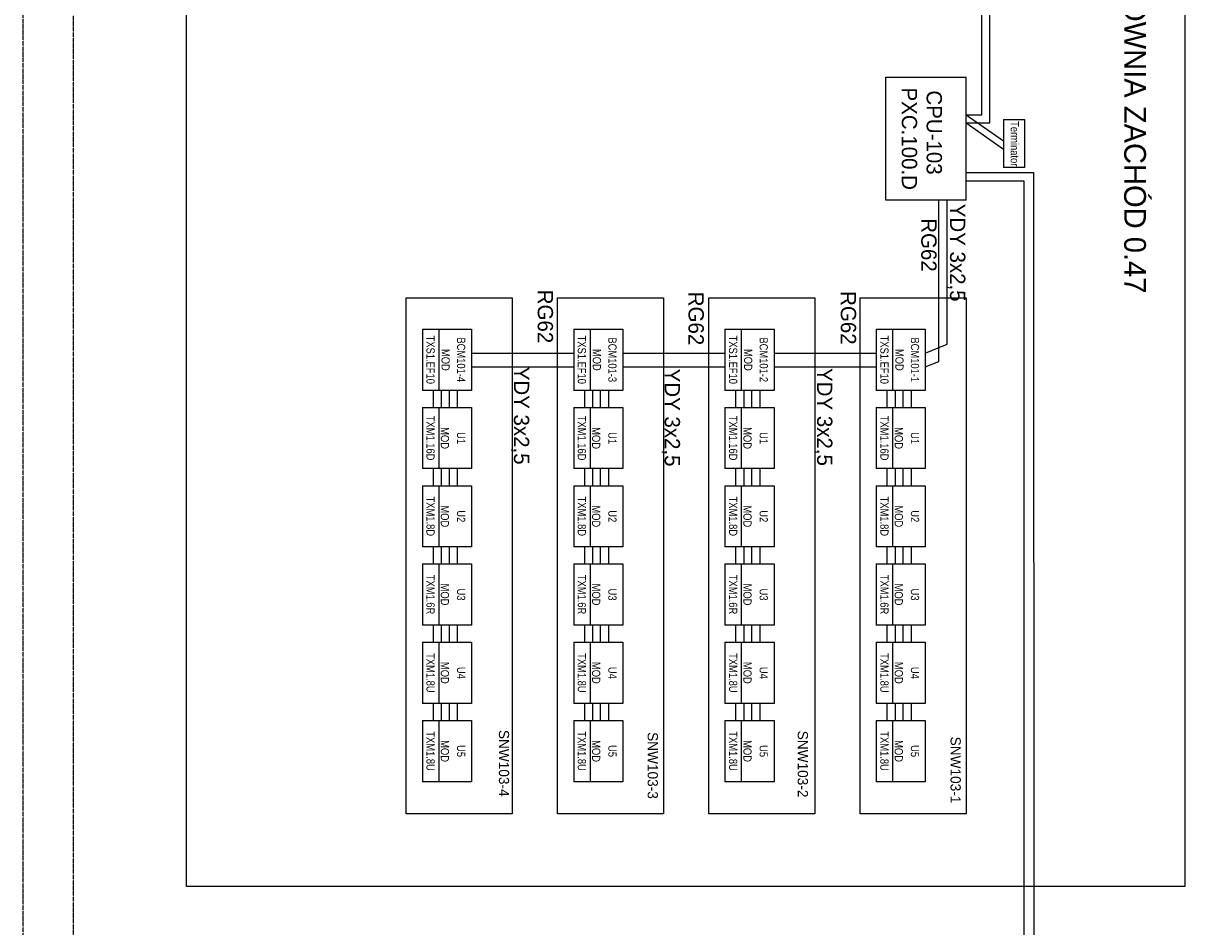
# Model space of a CAD drawing. Header units: millimetres. Extents: x -4295 to 10692, y -6128 to -188.
# Tile 17 of 30: x 6261 to 7413, y -5075 to -4179. Entities that reach past the tile are written whole.
import ezdxf
from ezdxf.enums import TextEntityAlignment as Align

# ---------------------------------------------------------------- set-up
doc = ezdxf.new("R2010")
doc.units = ezdxf.units.MM
doc.linetypes.add('ACAD_ISO07W100', pattern=[3, 0, -3])
doc.linetypes.add('DOT2', pattern=[0.125, 0, -0.125])
for name, color, linetype in [('_p_ramka', 7, 'Continuous'), ('AIS_SZAFY', 184, 'Continuous'), ('AIS_tabelka', 184, 'Continuous'), ('AUTOMATYKA_KABLE1', 30, 'Continuous'), ('BACnet_LON', 170, 'Continuous'), ('BMS_podkład', 184, 'DOT2')]:
    doc.layers.add(name, color=color, linetype=linetype)
doc.layers.add('opisy', color=7, linetype='Continuous', lineweight=40)
doc.styles.add('VARSOVIA', font='ARIALN.TTF')

msp = doc.modelspace()

# ---------------------------------------------------------------- linework, layer by layer
at = {"layer": '_p_ramka', "color": 0, "lineweight": 25}
msp.add_lwpolyline([(7412.7, -3289.9), (7412.7, -5034.9), (6423, -5034.9), (6423, -3289.9)], close=True, dxfattribs=at)
at = {"layer": 'AIS_SZAFY'}
for p, q in [((7116.2, -4354.3), (7116.2, -4232)), ((7116.2, -4232), (7195.8, -4232)), ((7195.8, -4354.3), (7195.8, -4232)), ((7195.8, -4354.3), (7116.2, -4354.3)), ((6640.8, -4450.9), (6745.8, -4450.9)), ((6640.8, -4963), (6640.8, -4450.9)), ((6745.8, -4450.9), (6745.8, -4963)), ((6790.8, -4450.9), (6895.8, -4450.9)), ((6790.8, -4963), (6790.8, -4450.9)), ((6895.8, -4450.9), (6895.8, -4963)), ((6940.8, -4450.9), (7045.8, -4450.9)), ((6940.8, -4963), (6940.8, -4450.9)), ((7045.8, -4450.9), (7045.8, -4963)), ((7090.8, -4450.9), (7195.8, -4450.9)), ((7090.8, -4963), (7090.8, -4450.9)), ((7195.8, -4450.9), (7195.8, -4963)), ((6745.8, -4963), (6640.8, -4963)), ((6895.8, -4963), (6790.8, -4963)), ((7045.8, -4963), (6940.8, -4963)), ((7195.8, -4963), (7090.8, -4963))]:
    msp.add_line(p, q, dxfattribs=at)
at = {"layer": 'AIS_tabelka', "linetype": 'DOT2'}
for p, q in [((6261, -6128), (6261, -188)), ((6311, -6078), (6311, -488))]:
    msp.add_line(p, q, dxfattribs=at)
at = {"layer": 'AUTOMATYKA_KABLE1'}
for p, q in [((7195.8, -4326.8), (7262.7, -4326.8)), ((7262.7, -4326.8), (7263.1, -5114.4)), ((7195.8, -4334.9), (7253, -4334.9)), ((7253, -4334.9), (7253, -5106.3))]:
    msp.add_line(p, q, dxfattribs=at)
at = {"layer": 'BACnet_LON'}
for p, q in [((7219.5, -4277.6), (7219.5, -3506.9)), ((7211.4, -4269.5), (7211.4, -3519)), ((7195.8, -4269.5), (7211.4, -4269.5)), ((7195.8, -4269.5), (7233.1, -4295.2)), ((7195.8, -4277.6), (7219.5, -4277.6)), ((7195.8, -4277.6), (7233.1, -4303.5)), ((7233.1, -4274.1), (7253.6, -4274.1)), ((7233.1, -4274.1), (7233.1, -4321.8)), ((7253.6, -4274.1), (7253.6, -4321.8)), ((7253.6, -4321.8), (7233.1, -4321.8)), ((7168.9, -4514.1), (7168.9, -4354.3)), ((7177, -4497.1), (7177, -4354.3)), ((6656.8, -4482.1), (6673, -4482.1)), ((6656.8, -4482.1), (6656.8, -4542.9)), ((6673, -4482.1), (6673, -4542.9)), ((6673, -4482.1), (6689.2, -4482.1)), ((6673, -4482.1), (6673, -4542.9)), ((6689.2, -4482.1), (6705.4, -4482.1)), ((6705.4, -4482.1), (6705.4, -4542.9)), ((6806.8, -4482.1), (6823, -4482.1)), ((6806.8, -4482.1), (6806.8, -4542.9)), ((6823, -4482.1), (6823, -4542.9)), ((6823, -4482.1), (6839.2, -4482.1)), ((6823, -4482.1), (6823, -4542.9)), ((6839.2, -4482.1), (6855.4, -4482.1)), ((6855.4, -4482.1), (6855.4, -4542.9)), ((6956.8, -4482.1), (6973, -4482.1)), ((6956.8, -4482.1), (6956.8, -4542.9)), ((6973, -4482.1), (6973, -4542.9)), ((6973, -4482.1), (6989.2, -4482.1)), ((6973, -4482.1), (6973, -4542.9)), ((6989.2, -4482.1), (7005.4, -4482.1)), ((7005.4, -4482.1), (7005.4, -4542.9)), ((7106.8, -4482.1), (7123, -4482.1)), ((7106.8, -4482.1), (7106.8, -4542.9)), ((7123, -4482.1), (7123, -4542.9)), ((7123, -4482.1), (7139.2, -4482.1)), ((7123, -4482.1), (7123, -4542.9)), ((7139.2, -4482.1), (7155.4, -4482.1)), ((7155.4, -4482.1), (7155.4, -4542.9)), ((7155.4, -4505.8), (7177, -4497.1)), ((6705.4, -4505.8), (6806.8, -4505.8)), ((6855.4, -4505.8), (6956.8, -4505.8)), ((7005.4, -4505.8), (7106.8, -4505.8)), ((7155.4, -4519.5), (7168.9, -4514.1)), ((6705.4, -4519.5), (6806.8, -4519.5)), ((6855.4, -4519.5), (6956.8, -4519.5)), ((7005.4, -4519.5), (7106.8, -4519.5)), ((6673, -4542.9), (6656.8, -4542.9)), ((6667.7, -4559.8), (6667.7, -4542.9)), ((6689.2, -4542.9), (6673, -4542.9)), ((6675.8, -4559.8), (6675.8, -4542.9)), ((6683.5, -4559.8), (6683.5, -4542.9)), ((6705.4, -4542.9), (6689.2, -4542.9)), ((6691.6, -4559.8), (6691.6, -4542.9)), ((6823, -4542.9), (6806.8, -4542.9)), ((6817.7, -4559.8), (6817.7, -4542.9)), ((6839.2, -4542.9), (6823, -4542.9)), ((6825.8, -4559.8), (6825.8, -4542.9)), ((6833.5, -4559.8), (6833.5, -4542.9)), ((6855.4, -4542.9), (6839.2, -4542.9)), ((6841.6, -4559.8), (6841.6, -4542.9)), ((6973, -4542.9), (6956.8, -4542.9)), ((6967.7, -4559.8), (6967.7, -4542.9)), ((6989.2, -4542.9), (6973, -4542.9)), ((6975.8, -4559.8), (6975.8, -4542.9)), ((6983.5, -4559.8), (6983.5, -4542.9)), ((7005.4, -4542.9), (6989.2, -4542.9)), ((6991.6, -4559.8), (6991.6, -4542.9)), ((7123, -4542.9), (7106.8, -4542.9)), ((7117.7, -4559.8), (7117.7, -4542.9)), ((7139.2, -4542.9), (7123, -4542.9)), ((7125.8, -4559.8), (7125.8, -4542.9)), ((7133.5, -4559.8), (7133.5, -4542.9)), ((7155.4, -4542.9), (7139.2, -4542.9)), ((7141.6, -4559.8), (7141.6, -4542.9)), ((6656.8, -4559.8), (6673, -4559.8)), ((6656.8, -4559.8), (6656.8, -4620.5)), ((6673, -4559.8), (6673, -4620.5)), ((6673, -4559.8), (6689.2, -4559.8)), ((6673, -4559.8), (6673, -4620.5)), ((6689.2, -4559.8), (6705.4, -4559.8)), ((6705.4, -4559.8), (6705.4, -4620.5)), ((6806.8, -4559.8), (6823, -4559.8)), ((6806.8, -4559.8), (6806.8, -4620.5)), ((6823, -4559.8), (6823, -4620.5)), ((6823, -4559.8), (6839.2, -4559.8)), ((6823, -4559.8), (6823, -4620.5)), ((6839.2, -4559.8), (6855.4, -4559.8)), ((6855.4, -4559.8), (6855.4, -4620.5)), ((6956.8, -4559.8), (6973, -4559.8)), ((6956.8, -4559.8), (6956.8, -4620.5)), ((6973, -4559.8), (6973, -4620.5)), ((6973, -4559.8), (6989.2, -4559.8)), ((6973, -4559.8), (6973, -4620.5)), ((6989.2, -4559.8), (7005.4, -4559.8)), ((7005.4, -4559.8), (7005.4, -4620.5)), ((7106.8, -4559.8), (7123, -4559.8)), ((7106.8, -4559.8), (7106.8, -4620.5)), ((7123, -4559.8), (7123, -4620.5)), ((7123, -4559.8), (7139.2, -4559.8)), ((7123, -4559.8), (7123, -4620.5)), ((7139.2, -4559.8), (7155.4, -4559.8)), ((7155.4, -4559.8), (7155.4, -4620.5)), ((6673, -4620.5), (6656.8, -4620.5)), ((6667.7, -4637.4), (6667.7, -4620.5)), ((6689.2, -4620.5), (6673, -4620.5)), ((6675.8, -4637.4), (6675.8, -4620.5)), ((6683.5, -4637.4), (6683.5, -4620.5)), ((6705.4, -4620.5), (6689.2, -4620.5)), ((6691.6, -4637.4), (6691.6, -4620.5)), ((6823, -4620.5), (6806.8, -4620.5)), ((6817.7, -4637.4), (6817.7, -4620.5)), ((6839.2, -4620.5), (6823, -4620.5)), ((6825.8, -4637.4), (6825.8, -4620.5)), ((6833.5, -4637.4), (6833.5, -4620.5)), ((6855.4, -4620.5), (6839.2, -4620.5)), ((6841.6, -4637.4), (6841.6, -4620.5)), ((6973, -4620.5), (6956.8, -4620.5)), ((6967.7, -4637.4), (6967.7, -4620.5)), ((6989.2, -4620.5), (6973, -4620.5)), ((6975.8, -4637.4), (6975.8, -4620.5)), ((6983.5, -4637.4), (6983.5, -4620.5)), ((7005.4, -4620.5), (6989.2, -4620.5)), ((6991.6, -4637.4), (6991.6, -4620.5)), ((7123, -4620.5), (7106.8, -4620.5)), ((7117.7, -4637.4), (7117.7, -4620.5)), ((7139.2, -4620.5), (7123, -4620.5)), ((7125.8, -4637.4), (7125.8, -4620.5)), ((7133.5, -4637.4), (7133.5, -4620.5)), ((7155.4, -4620.5), (7139.2, -4620.5)), ((7141.6, -4637.4), (7141.6, -4620.5)), ((6656.8, -4637.4), (6673, -4637.4)), ((6656.8, -4637.4), (6656.8, -4698.2)), ((6673, -4637.4), (6673, -4698.2)), ((6673, -4637.4), (6689.2, -4637.4)), ((6673, -4637.4), (6673, -4698.2)), ((6689.2, -4637.4), (6705.4, -4637.4)), ((6705.4, -4637.4), (6705.4, -4698.2)), ((6806.8, -4637.4), (6823, -4637.4)), ((6806.8, -4637.4), (6806.8, -4698.2)), ((6823, -4637.4), (6823, -4698.2)), ((6823, -4637.4), (6839.2, -4637.4)), ((6823, -4637.4), (6823, -4698.2)), ((6839.2, -4637.4), (6855.4, -4637.4)), ((6855.4, -4637.4), (6855.4, -4698.2)), ((6956.8, -4637.4), (6973, -4637.4)), ((6956.8, -4637.4), (6956.8, -4698.2)), ((6973, -4637.4), (6973, -4698.2)), ((6973, -4637.4), (6989.2, -4637.4)), ((6973, -4637.4), (6973, -4698.2)), ((6989.2, -4637.4), (7005.4, -4637.4)), ((7005.4, -4637.4), (7005.4, -4698.2)), ((7106.8, -4637.4), (7123, -4637.4)), ((7106.8, -4637.4), (7106.8, -4698.2)), ((7123, -4637.4), (7123, -4698.2)), ((7123, -4637.4), (7139.2, -4637.4)), ((7123, -4637.4), (7123, -4698.2)), ((7139.2, -4637.4), (7155.4, -4637.4)), ((7155.4, -4637.4), (7155.4, -4698.2)), ((6673, -4698.2), (6656.8, -4698.2)), ((6667.7, -4715), (6667.7, -4698.2)), ((6689.2, -4698.2), (6673, -4698.2)), ((6675.8, -4715), (6675.8, -4698.2)), ((6683.5, -4715), (6683.5, -4698.2)), ((6705.4, -4698.2), (6689.2, -4698.2)), ((6691.6, -4715), (6691.6, -4698.2)), ((6823, -4698.2), (6806.8, -4698.2)), ((6817.7, -4715), (6817.7, -4698.2)), ((6839.2, -4698.2), (6823, -4698.2)), ((6825.8, -4715), (6825.8, -4698.2)), ((6833.5, -4715), (6833.5, -4698.2)), ((6855.4, -4698.2), (6839.2, -4698.2)), ((6841.6, -4715), (6841.6, -4698.2)), ((6973, -4698.2), (6956.8, -4698.2)), ((6967.7, -4715), (6967.7, -4698.2)), ((6989.2, -4698.2), (6973, -4698.2)), ((6975.8, -4715), (6975.8, -4698.2)), ((6983.5, -4715), (6983.5, -4698.2)), ((7005.4, -4698.2), (6989.2, -4698.2)), ((6991.6, -4715), (6991.6, -4698.2)), ((7123, -4698.2), (7106.8, -4698.2)), ((7117.7, -4715), (7117.7, -4698.2)), ((7139.2, -4698.2), (7123, -4698.2)), ((7125.8, -4715), (7125.8, -4698.2)), ((7133.5, -4715), (7133.5, -4698.2)), ((7155.4, -4698.2), (7139.2, -4698.2)), ((7141.6, -4715), (7141.6, -4698.2)), ((6656.8, -4715), (6673, -4715)), ((6656.8, -4715), (6656.8, -4775.8)), ((6673, -4715), (6673, -4775.8)), ((6673, -4715), (6689.2, -4715)), ((6673, -4715), (6673, -4775.8)), ((6689.2, -4715), (6705.4, -4715)), ((6705.4, -4715), (6705.4, -4775.8)), ((6806.8, -4715), (6823, -4715)), ((6806.8, -4715), (6806.8, -4775.8)), ((6823, -4715), (6823, -4775.8)), ((6823, -4715), (6839.2, -4715)), ((6823, -4715), (6823, -4775.8)), ((6839.2, -4715), (6855.4, -4715)), ((6855.4, -4715), (6855.4, -4775.8)), ((6956.8, -4715), (6973, -4715)), ((6956.8, -4715), (6956.8, -4775.8)), ((6973, -4715), (6973, -4775.8)), ((6973, -4715), (6989.2, -4715)), ((6973, -4715), (6973, -4775.8)), ((6989.2, -4715), (7005.4, -4715)), ((7005.4, -4715), (7005.4, -4775.8)), ((7106.8, -4715), (7123, -4715)), ((7106.8, -4715), (7106.8, -4775.8)), ((7123, -4715), (7123, -4775.8)), ((7123, -4715), (7139.2, -4715)), ((7123, -4715), (7123, -4775.8)), ((7139.2, -4715), (7155.4, -4715)), ((7155.4, -4715), (7155.4, -4775.8)), ((6673, -4775.8), (6656.8, -4775.8)), ((6667.7, -4792.7), (6667.7, -4775.8)), ((6689.2, -4775.8), (6673, -4775.8)), ((6675.8, -4792.7), (6675.8, -4775.8)), ((6683.5, -4792.7), (6683.5, -4775.8)), ((6705.4, -4775.8), (6689.2, -4775.8)), ((6691.6, -4792.7), (6691.6, -4775.8)), ((6823, -4775.8), (6806.8, -4775.8)), ((6817.7, -4792.7), (6817.7, -4775.8)), ((6839.2, -4775.8), (6823, -4775.8)), ((6825.8, -4792.7), (6825.8, -4775.8)), ((6833.5, -4792.7), (6833.5, -4775.8)), ((6855.4, -4775.8), (6839.2, -4775.8)), ((6841.6, -4792.7), (6841.6, -4775.8)), ((6973, -4775.8), (6956.8, -4775.8)), ((6967.7, -4792.7), (6967.7, -4775.8)), ((6989.2, -4775.8), (6973, -4775.8)), ((6975.8, -4792.7), (6975.8, -4775.8)), ((6983.5, -4792.7), (6983.5, -4775.8)), ((7005.4, -4775.8), (6989.2, -4775.8)), ((6991.6, -4792.7), (6991.6, -4775.8)), ((7123, -4775.8), (7106.8, -4775.8)), ((7117.7, -4792.7), (7117.7, -4775.8)), ((7139.2, -4775.8), (7123, -4775.8)), ((7125.8, -4792.7), (7125.8, -4775.8)), ((7133.5, -4792.7), (7133.5, -4775.8)), ((7155.4, -4775.8), (7139.2, -4775.8)), ((7141.6, -4792.7), (7141.6, -4775.8)), ((6656.8, -4792.7), (6673, -4792.7)), ((6656.8, -4792.7), (6656.8, -4853.4)), ((6673, -4792.7), (6673, -4853.4)), ((6673, -4792.7), (6689.2, -4792.7)), ((6673, -4792.7), (6673, -4853.4)), ((6689.2, -4792.7), (6705.4, -4792.7)), ((6705.4, -4792.7), (6705.4, -4853.4)), ((6806.8, -4792.7), (6823, -4792.7)), ((6806.8, -4792.7), (6806.8, -4853.4)), ((6823, -4792.7), (6823, -4853.4)), ((6823, -4792.7), (6839.2, -4792.7)), ((6823, -4792.7), (6823, -4853.4)), ((6839.2, -4792.7), (6855.4, -4792.7)), ((6855.4, -4792.7), (6855.4, -4853.4)), ((6956.8, -4792.7), (6973, -4792.7)), ((6956.8, -4792.7), (6956.8, -4853.4)), ((6973, -4792.7), (6973, -4853.4)), ((6973, -4792.7), (6989.2, -4792.7)), ((6973, -4792.7), (6973, -4853.4)), ((6989.2, -4792.7), (7005.4, -4792.7)), ((7005.4, -4792.7), (7005.4, -4853.4)), ((7106.8, -4792.7), (7123, -4792.7)), ((7106.8, -4792.7), (7106.8, -4853.4)), ((7123, -4792.7), (7123, -4853.4)), ((7123, -4792.7), (7139.2, -4792.7)), ((7123, -4792.7), (7123, -4853.4)), ((7139.2, -4792.7), (7155.4, -4792.7)), ((7155.4, -4792.7), (7155.4, -4853.4)), ((6673, -4853.4), (6656.8, -4853.4)), ((6667.7, -4870.3), (6667.7, -4853.4)), ((6689.2, -4853.4), (6673, -4853.4)), ((6675.8, -4870.3), (6675.8, -4853.4)), ((6683.5, -4870.3), (6683.5, -4853.4)), ((6705.4, -4853.4), (6689.2, -4853.4)), ((6691.6, -4870.3), (6691.6, -4853.4)), ((6823, -4853.4), (6806.8, -4853.4)), ((6817.7, -4870.3), (6817.7, -4853.4)), ((6839.2, -4853.4), (6823, -4853.4)), ((6825.8, -4870.3), (6825.8, -4853.4)), ((6833.5, -4870.3), (6833.5, -4853.4)), ((6855.4, -4853.4), (6839.2, -4853.4)), ((6841.6, -4870.3), (6841.6, -4853.4)), ((6973, -4853.4), (6956.8, -4853.4)), ((6967.7, -4870.3), (6967.7, -4853.4)), ((6989.2, -4853.4), (6973, -4853.4)), ((6975.8, -4870.3), (6975.8, -4853.4)), ((6983.5, -4870.3), (6983.5, -4853.4)), ((7005.4, -4853.4), (6989.2, -4853.4)), ((6991.6, -4870.3), (6991.6, -4853.4)), ((7123, -4853.4), (7106.8, -4853.4)), ((7117.7, -4870.3), (7117.7, -4853.4)), ((7139.2, -4853.4), (7123, -4853.4)), ((7125.8, -4870.3), (7125.8, -4853.4)), ((7133.5, -4870.3), (7133.5, -4853.4)), ((7155.4, -4853.4), (7139.2, -4853.4)), ((7141.6, -4870.3), (7141.6, -4853.4)), ((6656.8, -4870.3), (6673, -4870.3)), ((6656.8, -4870.3), (6656.8, -4931.1)), ((6673, -4870.3), (6673, -4931.1)), ((6673, -4870.3), (6689.2, -4870.3)), ((6673, -4870.3), (6673, -4931.1)), ((6689.2, -4870.3), (6705.4, -4870.3)), ((6705.4, -4870.3), (6705.4, -4931.1)), ((6806.8, -4870.3), (6823, -4870.3)), ((6806.8, -4870.3), (6806.8, -4931.1)), ((6823, -4870.3), (6823, -4931.1)), ((6823, -4870.3), (6839.2, -4870.3)), ((6823, -4870.3), (6823, -4931.1)), ((6839.2, -4870.3), (6855.4, -4870.3)), ((6855.4, -4870.3), (6855.4, -4931.1)), ((6956.8, -4870.3), (6973, -4870.3)), ((6956.8, -4870.3), (6956.8, -4931.1)), ((6973, -4870.3), (6973, -4931.1)), ((6973, -4870.3), (6989.2, -4870.3)), ((6973, -4870.3), (6973, -4931.1)), ((6989.2, -4870.3), (7005.4, -4870.3)), ((7005.4, -4870.3), (7005.4, -4931.1)), ((7106.8, -4870.3), (7123, -4870.3)), ((7106.8, -4870.3), (7106.8, -4931.1)), ((7123, -4870.3), (7123, -4931.1)), ((7123, -4870.3), (7139.2, -4870.3)), ((7123, -4870.3), (7123, -4931.1)), ((7139.2, -4870.3), (7155.4, -4870.3)), ((7155.4, -4870.3), (7155.4, -4931.1)), ((6673, -4931.1), (6656.8, -4931.1)), ((6689.2, -4931.1), (6673, -4931.1)), ((6705.4, -4931.1), (6689.2, -4931.1)), ((6823, -4931.1), (6806.8, -4931.1)), ((6839.2, -4931.1), (6823, -4931.1)), ((6855.4, -4931.1), (6839.2, -4931.1)), ((6973, -4931.1), (6956.8, -4931.1)), ((6989.2, -4931.1), (6973, -4931.1)), ((7005.4, -4931.1), (6989.2, -4931.1)), ((7123, -4931.1), (7106.8, -4931.1)), ((7139.2, -4931.1), (7123, -4931.1)), ((7155.4, -4931.1), (7139.2, -4931.1))]:
    msp.add_line(p, q, dxfattribs=at)

# ---------------------------------------------------------------- texts
at = {"layer": 'BMS_podkład'}
for s, height, p in [('PXC.100.D', 15.19, (7139.7, -4242.4)), ('SNW103-4', 10.12, (6737.7, -4879.7)), ('SNW103-3', 10.12, (6885.2, -4881.9)), ('SNW103-2', 10.12, (7034, -4880.5)), ('SNW103-1', 10.12, (7185.5, -4886.4))]:
    msp.add_text(s, height=height, rotation=270, dxfattribs=at).set_placement(p, align=Align.MIDDLE_LEFT)
at = {"layer": 'BMS_podkład', "color": 4}
for s, p in [('CPU-103', (7164.3, -4245.3)), ('YDY 3x2,5', (7187.5, -4357.7)), ('RG62', (7159, -4372.1)), ('RG62', (6778.7, -4443)), ('RG62', (6928.2, -4445)), ('RG62', (7079.2, -4444.4)), ('YDY 3x2,5', (6755.1, -4519.4)), ('YDY 3x2,5', (6904.6, -4521.3)), ('YDY 3x2,5', (7055.7, -4520.7))]:
    msp.add_text(s, height=15.19, rotation=270, dxfattribs=at).set_placement(p, align=Align.MIDDLE_LEFT)
at = {"layer": 'BMS_podkład', "style": 'VARSOVIA'}
for s, p in [('Terminator', (7244.1, -4298.2)), ('TXS1.EF10', (6664.9, -4512.5)), ('BCM101-4', (6695.2, -4512.5)), ('TXS1.EF10', (6814.9, -4512.5)), ('BCM101-3', (6845.2, -4512.5)), ('TXS1.EF10', (6964.9, -4512.5)), ('BCM101-2', (6995.2, -4512.5)), ('TXS1.EF10', (7114.9, -4512.5)), ('BCM101-1', (7145.2, -4512.5)), ('MOD', (6679.8, -4512.6)), ('MOD', (6829.8, -4512.6)), ('MOD', (6979.8, -4512.6)), ('MOD', (7129.8, -4512.6)), ('TXM1.16D', (6664.9, -4590.2)), ('TXM1.16D', (6814.9, -4590.2)), ('TXM1.16D', (6964.9, -4590.2)), ('TXM1.16D', (7114.9, -4590.2)), ('MOD', (6679.1, -4590.2)), ('MOD', (6829.1, -4590.2)), ('MOD', (6979.1, -4590.2)), ('MOD', (7129.1, -4590.2)), ('U1', (6695.2, -4590.2)), ('U1', (6845.2, -4590.2)), ('U1', (6995.2, -4590.2)), ('U1', (7145.2, -4590.2)), ('TXM1.8D', (6664.9, -4667.8)), ('TXM1.8D', (6814.9, -4667.8)), ('TXM1.8D', (6964.9, -4667.8)), ('TXM1.8D', (7114.9, -4667.8)), ('MOD', (6679.1, -4667.8)), ('U2', (6695.2, -4667.8)), ('MOD', (6829.1, -4667.8)), ('U2', (6845.2, -4667.8)), ('MOD', (6979.1, -4667.8)), ('U2', (6995.2, -4667.8)), ('MOD', (7129.1, -4667.8)), ('U2', (7145.2, -4667.8)), ('TXM1.6R', (6664.9, -4745.4)), ('TXM1.6R', (6814.9, -4745.4)), ('TXM1.6R', (6964.9, -4745.4)), ('TXM1.6R', (7114.9, -4745.4)), ('MOD', (6679.1, -4745.4)), ('U3', (6695.2, -4745.4)), ('MOD', (6829.1, -4745.4)), ('U3', (6845.2, -4745.4)), ('MOD', (6979.1, -4745.4)), ('U3', (6995.2, -4745.4)), ('MOD', (7129.1, -4745.4)), ('U3', (7145.2, -4745.4)), ('TXM1.8U', (6664.9, -4823.1)), ('TXM1.8U', (6814.9, -4823.1)), ('TXM1.8U', (6964.9, -4823.1)), ('TXM1.8U', (7114.9, -4823.1)), ('MOD', (6679.1, -4823.1)), ('MOD', (6829.1, -4823.1)), ('MOD', (6979.1, -4823.1)), ('MOD', (7129.1, -4823.1)), ('U4', (6695.2, -4823.1)), ('U4', (6845.2, -4823.1)), ('U4', (6995.2, -4823.1)), ('U4', (7145.2, -4823.1)), ('TXM1.8U', (6664.9, -4900.7)), ('TXM1.8U', (6814.9, -4900.7)), ('TXM1.8U', (6964.9, -4900.7)), ('TXM1.8U', (7114.9, -4900.7)), ('MOD', (6679.1, -4900.7)), ('MOD', (6829.1, -4900.7)), ('MOD', (6979.1, -4900.7)), ('MOD', (7129.1, -4900.7)), ('U5', (6695.2, -4900.7)), ('U5', (6845.2, -4900.7)), ('U5', (6995.2, -4900.7)), ('U5', (7145.2, -4900.7))]:
    msp.add_text(s, height=8.1, rotation=270, dxfattribs=at).set_placement(p, align=Align.MIDDLE_CENTER)
at = {"layer": 'opisy', "linetype": 'ACAD_ISO07W100', "insert": (7374.2, -3954), "char_height": 21.6, "width": 627.402, "attachment_point": 1, "rotation": 270}
msp.add_mtext('WENTYLATOROWNIA ZACHÓD 0.47', dxfattribs=at)

doc.saveas('drawing.dxf')
